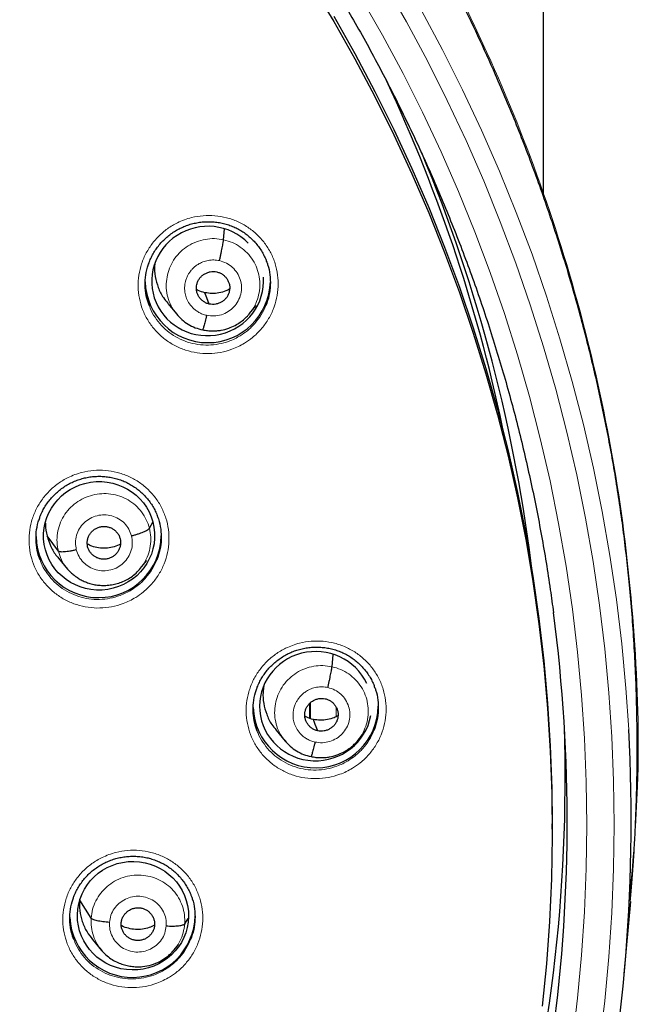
# Model space of a CAD drawing. Header units: millimetres. Extents: x 8 to 2236, y 12 to 2208.
# Tile 82 of 173: x 1118 to 1135, y 1873 to 1899. Entities that reach past the tile are written whole.
import ezdxf

# ---------------------------------------------------------------- set-up
doc = ezdxf.new("R2010")
doc.units = ezdxf.units.MM

msp = doc.modelspace()

# ---------------------------------------------------------------- linework, layer by layer
at = {"color": 7, "linetype": 'Continuous', "lineweight": 30}
for p, q in [((1131.968, 1894.541), (1131.968, 2049.498)), ((1123.285, 1893.271), (1123.312, 1893.567)), ((1121.767, 1891.542), (1122.013, 1891.248)), ((1123.981, 1891.258), (1124.168, 1891.484)), ((1123.984, 1891.271), (1123.977, 1891.262)), ((1121.27, 1885.443), (1121.36, 1885.609)), ((1118.8, 1884.819), (1118.492, 1885.235)), ((1119.594, 1884.935), (1119.594, 1884.935)), ((1118.801, 1884.629), (1119.047, 1884.334)), ((1121.021, 1884.346), (1121.2, 1884.563)), ((1119.051, 1884.337), (1119.037, 1884.352)), ((1126.229, 1881.683), (1126.258, 1882.016)), ((1124.708, 1879.961), (1124.955, 1879.666)), ((1126.929, 1879.689), (1126.922, 1879.681)), ((1126.926, 1879.677), (1127.036, 1879.81)), ((1132.205, 1877.275), (1132.205, 1877.418)), ((1119.688, 1874.858), (1119.383, 1875.35)), ((1134.325, 1875.52), (1134.312, 1875.317)), ((1134.164, 1873.343), (1134.345, 1875.315)), ((1122.228, 1874.703), (1122.327, 1874.851)), ((1119.725, 1874.278), (1119.971, 1873.983)), ((1121.944, 1873.999), (1122.061, 1874.14))]:
    msp.add_line(p, q, dxfattribs=at)
at = {"color": 252, "linetype": 'Continuous', "lineweight": 0}
for p, q in [((1125.618, 1880.286), (1125.618, 1880.683)), ((1125.645, 1880.709), (1125.646, 1880.277))]:
    msp.add_line(p, q, dxfattribs=at)
at = {"color": 7, "linetype": 'Continuous', "lineweight": 30, "flags": 128}
for points in [[(1125.676, 1900.191), (1126.274, 1899.194), (1126.846, 1898.183), (1127.389, 1897.157), (1127.906, 1896.118), (1128.394, 1895.065), (1128.855, 1894.001), (1129.287, 1892.925), (1129.689, 1891.838), (1130.063, 1890.741), (1130.408, 1889.636), (1130.723, 1888.521), (1131.008, 1887.399), (1131.262, 1886.27), (1131.487, 1885.135), (1131.682, 1883.994), (1131.846, 1882.849), (1131.979, 1881.7), (1132.082, 1880.548), (1132.154, 1879.394), (1132.195, 1878.238), (1132.205, 1877.082), (1132.184, 1875.926), (1132.133, 1874.77), (1132.051, 1873.617), (1131.938, 1872.466)], [(1126.274, 1899.337), (1126.846, 1898.326), (1127.389, 1897.3), (1127.906, 1896.261), (1128.394, 1895.208), (1128.855, 1894.144), (1129.287, 1893.068), (1129.689, 1891.981), (1130.063, 1890.885), (1130.408, 1889.779), (1130.723, 1888.664), (1131.008, 1887.542), (1131.262, 1886.413), (1131.487, 1885.278), (1131.682, 1884.137), (1131.846, 1882.992), (1131.979, 1881.843), (1132.082, 1880.691), (1132.154, 1879.537), (1132.195, 1878.381), (1132.205, 1877.418)], [(1122.897, 1891.527), (1122.831, 1891.7), (1122.78, 1891.836)], [(1125.84, 1879.942), (1125.774, 1880.116), (1125.723, 1880.252)]]:
    msp.add_lwpolyline(points, dxfattribs=at)
at = {"color": 252, "linetype": 'Continuous', "lineweight": 0, "flags": 128}
for points in [[(1133.492, 1871.431), (1133.635, 1872.618), (1133.746, 1873.809), (1133.826, 1875.002), (1133.874, 1876.197), (1133.89, 1877.392), (1133.874, 1878.588), (1133.826, 1879.782), (1133.746, 1880.975), (1133.635, 1882.166), (1133.492, 1883.353), (1133.317, 1884.537), (1133.111, 1885.715), (1132.873, 1886.888), (1132.604, 1888.054), (1132.304, 1889.213), (1131.974, 1890.363), (1131.612, 1891.505), (1131.221, 1892.637), (1130.799, 1893.759), (1130.348, 1894.87), (1129.867, 1895.968), (1129.357, 1897.054), (1128.819, 1898.126), (1128.251, 1899.185), (1127.656, 1900.228)], [(1127.014, 1899.854), (1127.6, 1898.827), (1128.158, 1897.786), (1128.688, 1896.731), (1129.19, 1895.662), (1129.663, 1894.581), (1130.107, 1893.488), (1130.522, 1892.385), (1130.908, 1891.27), (1131.263, 1890.147), (1131.588, 1889.014), (1131.883, 1887.874), (1132.148, 1886.726), (1132.382, 1885.572), (1132.585, 1884.413), (1132.757, 1883.248), (1132.898, 1882.08), (1133.007, 1880.908), (1133.086, 1879.734), (1133.133, 1878.559), (1133.149, 1877.382), (1133.133, 1876.206), (1133.086, 1875.03), (1133.007, 1873.856), (1132.898, 1872.684), (1132.757, 1871.516)], [(1128.659, 1899.496), (1129.232, 1898.427), (1129.776, 1897.344), (1130.291, 1896.247), (1130.777, 1895.138), (1131.233, 1894.016), (1131.659, 1892.883), (1132.054, 1891.74), (1132.419, 1890.586), (1132.753, 1889.424), (1133.055, 1888.254), (1133.327, 1887.076), (1133.567, 1885.892), (1133.775, 1884.701), (1133.952, 1883.506), (1134.096, 1882.307), (1134.209, 1881.105), (1134.285, 1879.982)]]:
    msp.add_lwpolyline(points, dxfattribs=at)
at = {"color": 7, "linetype": 'Continuous', "lineweight": 30}
for centre, radius, start, end in [((1088.756, 1879.298), 43.033, 11.4926, 25.1558), ((1088.827, 1879.032), 43.159, 6.7572, 22.6221), ((1122.855, 1892.179), 1.7, 181.5459, 358.5037), ((1119.891, 1885.258), 1.7, 181.3768, 359.1574), ((1089.002, 1877.477), 43.612, 351.8622, 7.4746), ((1125.786, 1880.638), 1.7, 182.1736, 359.1505), ((1088.963, 1878.642), 43.597, 344.2713, 1.8533), ((1089.045, 1877.486), 45.308, 346.5482, 3.1579), ((1120.81, 1874.951), 1.701, 182.6543, 359.1461)]:
    msp.add_arc(centre, radius, start, end, dxfattribs=at)
for centre, major_axis, ratio, start_param, end_param in [((1122.852, 1892.153), (1.511, 0.172), 0.975829, 0.647239, 3.429873), ((1122.852, 1892.153), (1.511, 0.172), 0.975829, 3.429873, 6.240031), ((1125.784, 1880.613), (1.521, 0.039), 0.974245, 0.400069, 3.203453), ((1125.784, 1880.613), (1.521, 0.039), 0.974245, 3.203453, 6.08194)]:
    msp.add_ellipse(centre, major_axis=major_axis, ratio=ratio, start_param=start_param, end_param=end_param, dxfattribs=at)
for centre, major_axis, ratio in [((1119.905, 1885.236), (1.506, 0.084), 0.97664), ((1120.824, 1874.925), (1.509, -0.024), 0.976184)]:
    msp.add_ellipse(centre, major_axis=major_axis, ratio=ratio, dxfattribs=at)
for points, knots in [([(1134.331, 1875.353), (1134.343, 1875.496), (1134.37, 1875.795), (1134.405, 1876.267), (1134.438, 1876.783), (1134.468, 1877.344), (1134.492, 1877.949), (1134.509, 1878.6), (1134.517, 1879.273), (1134.515, 1879.968), (1134.502, 1880.682), (1134.478, 1881.433), (1134.439, 1882.213), (1134.386, 1883.01), (1134.3, 1884.018), (1134.166, 1885.231), (1133.964, 1886.642), (1133.716, 1888.042), (1133.424, 1889.428), (1133.09, 1890.8), (1132.706, 1892.187), (1132.271, 1893.587), (1131.781, 1894.997), (1131.249, 1896.386), (1130.717, 1897.653), (1130.197, 1898.802), (1129.702, 1899.827), (1129.194, 1900.818), (1128.675, 1901.776), (1128.146, 1902.701), (1127.609, 1903.593), (1127.07, 1904.445), (1126.531, 1905.259), (1125.993, 1906.036), (1125.459, 1906.776), (1124.93, 1907.479), (1124.407, 1908.147), (1123.893, 1908.78), (1123.388, 1909.38), (1122.888, 1909.954), (1122.384, 1910.514), (1121.862, 1911.075), (1121.315, 1911.645), (1120.737, 1912.226), (1120.124, 1912.821), (1119.474, 1913.428), (1118.785, 1914.046), (1118.061, 1914.67), (1117.301, 1915.298), (1116.502, 1915.929), (1115.665, 1916.56), (1114.895, 1917.113), (1114.195, 1917.596), (1113.566, 1918.014), (1112.898, 1918.443), (1112.188, 1918.88), (1111.437, 1919.324), (1110.642, 1919.774), (1109.828, 1920.213), (1108.996, 1920.64), (1108.149, 1921.055), (1107.262, 1921.468), (1106.336, 1921.876), (1105.369, 1922.277), (1104.377, 1922.663), (1103.361, 1923.034), (1102.322, 1923.386), (1101.245, 1923.725), (1100.13, 1924.048), (1098.977, 1924.352), (1097.787, 1924.634), (1096.558, 1924.894), (1095.338, 1925.118), (1094.127, 1925.309), (1092.931, 1925.468), (1091.706, 1925.598), (1090.454, 1925.7), (1089.175, 1925.766), (1088.142, 1925.798), (1087.535, 1925.794), (1087.363, 1925.793)], [0, 0, 0, 0, 0.005494, 0.011571, 0.018232, 0.025477, 0.033308, 0.041725, 0.050729, 0.059499, 0.068765, 0.078526, 0.088784, 0.099248, 0.109693, 0.128299, 0.146842, 0.165323, 0.183741, 0.202094, 0.22038, 0.23985, 0.259237, 0.278535, 0.297739, 0.31276, 0.327599, 0.342038, 0.35607, 0.369968, 0.383443, 0.396496, 0.409128, 0.421342, 0.433138, 0.444517, 0.455459, 0.465991, 0.476113, 0.485829, 0.495456, 0.505282, 0.515477, 0.526042, 0.536979, 0.548521, 0.560452, 0.572772, 0.585484, 0.598589, 0.612092, 0.625996, 0.635216, 0.644931, 0.655143, 0.665856, 0.677074, 0.688802, 0.701041, 0.712712, 0.724817, 0.737359, 0.750338, 0.763757, 0.777618, 0.791262, 0.80531, 0.819761, 0.834616, 0.849872, 0.865529, 0.881585, 0.898037, 0.913147, 0.928574, 0.944316, 0.960371, 0.976739, 0.993419, 1, 1, 1, 1]), ([(1087.363, 1921.887), (1087.495, 1921.886), (1087.879, 1921.885), (1088.515, 1921.874), (1089.27, 1921.849), (1090.025, 1921.812), (1090.779, 1921.762), (1091.532, 1921.7), (1092.284, 1921.625), (1093.035, 1921.538), (1093.784, 1921.439), (1094.531, 1921.328), (1095.277, 1921.204), (1096.02, 1921.069), (1096.76, 1920.921), (1097.498, 1920.761), (1098.233, 1920.588), (1098.966, 1920.404), (1099.695, 1920.208), (1100.42, 1920), (1101.142, 1919.78), (1101.86, 1919.548), (1102.574, 1919.305), (1103.283, 1919.05), (1103.989, 1918.783), (1104.689, 1918.504), (1105.385, 1918.215), (1106.076, 1917.914), (1106.762, 1917.601), (1107.442, 1917.278), (1108.116, 1916.943), (1108.785, 1916.597), (1109.448, 1916.241), (1110.104, 1915.873), (1110.755, 1915.495), (1111.398, 1915.106), (1112.035, 1914.707), (1112.666, 1914.298), (1113.289, 1913.878), (1113.904, 1913.448), (1114.513, 1913.008), (1115.114, 1912.558), (1115.707, 1912.098), (1116.292, 1911.628), (1116.869, 1911.149), (1117.438, 1910.661), (1117.999, 1910.163), (1118.551, 1909.657), (1119.094, 1909.141), (1119.629, 1908.616), (1120.154, 1908.083), (1120.67, 1907.541), (1121.177, 1906.991), (1121.675, 1906.433), (1122.163, 1905.866), (1122.641, 1905.292), (1123.11, 1904.71), (1123.568, 1904.12), (1124.017, 1903.523), (1124.455, 1902.918), (1124.883, 1902.307), (1125.3, 1901.688), (1125.707, 1901.063), (1126.103, 1900.431), (1126.488, 1899.793), (1126.862, 1899.148), (1127.226, 1898.498), (1127.578, 1897.841), (1127.919, 1897.179), (1128.248, 1896.512), (1128.567, 1895.839), (1128.873, 1895.161), (1129.169, 1894.478), (1129.452, 1893.79), (1129.724, 1893.098), (1129.984, 1892.401), (1130.232, 1891.701), (1130.468, 1890.996), (1130.692, 1890.287), (1130.904, 1889.575), (1131.104, 1888.86), (1131.292, 1888.141), (1131.467, 1887.42), (1131.63, 1886.695), (1131.781, 1885.968), (1131.919, 1885.239), (1132.045, 1884.508), (1132.153, 1883.811), (1132.214, 1883.357), (1132.242, 1883.148)], [0, 0, 0, 0, 0.006061, 0.017637, 0.029213, 0.040789, 0.052365, 0.063941, 0.075517, 0.087093, 0.098669, 0.110245, 0.121821, 0.133397, 0.144973, 0.156549, 0.168125, 0.179701, 0.191277, 0.202853, 0.214429, 0.226006, 0.237582, 0.249158, 0.260734, 0.272311, 0.283887, 0.295464, 0.30704, 0.318617, 0.330193, 0.34177, 0.353346, 0.364923, 0.3765, 0.388076, 0.399653, 0.41123, 0.422807, 0.434384, 0.445961, 0.457538, 0.469115, 0.480692, 0.49227, 0.503847, 0.515424, 0.527002, 0.538579, 0.550157, 0.561734, 0.573312, 0.584889, 0.596467, 0.608045, 0.619623, 0.631201, 0.642779, 0.654357, 0.665935, 0.677513, 0.689091, 0.70067, 0.712248, 0.723826, 0.735405, 0.746983, 0.758562, 0.770141, 0.781719, 0.793298, 0.804877, 0.816456, 0.828035, 0.839614, 0.851193, 0.862772, 0.874351, 0.88593, 0.897509, 0.909088, 0.920667, 0.932247, 0.943826, 0.955405, 0.966985, 0.978564, 0.990143, 1, 1, 1, 1]), ([(1121.255, 1892.634), (1121.259, 1892.645), (1121.277, 1892.701), (1121.322, 1892.799), (1121.39, 1892.926), (1121.469, 1893.046), (1121.559, 1893.16), (1121.659, 1893.267), (1121.768, 1893.366), (1121.885, 1893.455), (1122.009, 1893.534), (1122.14, 1893.602), (1122.274, 1893.659), (1122.413, 1893.703), (1122.555, 1893.736), (1122.699, 1893.757), (1122.846, 1893.765), (1122.993, 1893.761), (1123.139, 1893.745), (1123.284, 1893.717), (1123.424, 1893.676), (1123.56, 1893.624), (1123.689, 1893.561), (1123.812, 1893.487), (1123.928, 1893.403), (1124.037, 1893.308), (1124.139, 1893.204), (1124.231, 1893.091), (1124.313, 1892.972), (1124.383, 1892.845), (1124.428, 1892.75), (1124.447, 1892.696), (1124.45, 1892.686)], [0, 0, 0, 0, 0.008403, 0.04341, 0.07806, 0.112831, 0.147875, 0.183142, 0.218563, 0.25405, 0.289482, 0.324777, 0.359875, 0.394673, 0.429411, 0.464447, 0.499722, 0.535157, 0.570659, 0.606106, 0.641419, 0.676547, 0.711362, 0.745934, 0.780834, 0.816057, 0.851507, 0.887063, 0.922563, 0.957866, 0.992866, 1, 1, 1, 1]), ([(1123.173, 1892.705), (1123.179, 1892.735), (1123.193, 1892.794), (1123.213, 1892.883), (1123.231, 1892.97), (1123.248, 1893.052), (1123.262, 1893.125), (1123.274, 1893.188), (1123.282, 1893.239), (1123.284, 1893.261), (1123.285, 1893.271)], [0, 0, 0, 0, 0.123719, 0.248375, 0.373751, 0.499377, 0.624954, 0.750461, 0.8756, 1, 1, 1, 1]), ([(1121.27, 1891.477), (1121.245, 1891.545), (1121.187, 1891.703), (1121.151, 1891.964), (1121.158, 1892.247), (1121.195, 1892.474), (1121.245, 1892.598), (1121.26, 1892.634)], [0, 0, 0, 0, 0.186045, 0.424732, 0.663421, 0.90255, 1, 1, 1, 1]), ([(1121.418, 1892.622), (1121.416, 1892.607), (1121.399, 1892.491), (1121.424, 1892.27), (1121.502, 1891.974), (1121.621, 1891.726), (1121.73, 1891.597), (1121.773, 1891.547)], [0, 0, 0, 0, 0.038461, 0.30212, 0.565925, 0.829959, 1, 1, 1, 1]), ([(1124.445, 1892.687), (1124.458, 1892.658), (1124.507, 1892.542), (1124.548, 1892.323), (1124.561, 1892.041), (1124.528, 1891.757), (1124.465, 1891.578), (1124.434, 1891.488)], [0, 0, 0, 0, 0.07829, 0.308316, 0.53874, 0.769167, 1, 1, 1, 1]), ([(1122.897, 1891.527), (1122.868, 1891.535), (1122.811, 1891.55), (1122.734, 1891.596), (1122.668, 1891.654), (1122.613, 1891.724), (1122.573, 1891.802), (1122.549, 1891.887), (1122.543, 1891.974), (1122.555, 1892.061), (1122.583, 1892.145), (1122.627, 1892.221), (1122.687, 1892.287), (1122.758, 1892.341), (1122.838, 1892.381), (1122.924, 1892.405), (1123.013, 1892.414), (1123.072, 1892.405), (1123.101, 1892.4)], [0, 0, 0, 0, 0.062615, 0.125099, 0.187762, 0.250498, 0.31306, 0.375343, 0.437594, 0.499984, 0.562379, 0.624642, 0.686933, 0.749499, 0.812234, 0.874896, 0.937381, 1, 1, 1, 1]), ([(1123.101, 1892.4), (1123.13, 1892.392), (1123.187, 1892.376), (1123.263, 1892.33), (1123.33, 1892.272), (1123.384, 1892.203), (1123.425, 1892.124), (1123.449, 1892.04), (1123.455, 1891.952), (1123.443, 1891.865), (1123.415, 1891.782), (1123.371, 1891.706), (1123.311, 1891.64), (1123.24, 1891.586), (1123.16, 1891.546), (1123.074, 1891.522), (1122.985, 1891.512), (1122.926, 1891.522), (1122.897, 1891.527)], [0, 0, 0, 0, 0.062616, 0.125099, 0.187763, 0.250498, 0.31306, 0.375343, 0.437595, 0.499985, 0.562381, 0.624643, 0.686934, 0.7495, 0.812235, 0.874897, 0.937381, 1, 1, 1, 1]), ([(1122.78, 1891.836), (1122.717, 1891.851), (1122.636, 1891.87), (1122.566, 1891.913), (1122.549, 1891.923)], [0, 0, 0, 0, 0.768689, 1, 1, 1, 1]), ([(1123.45, 1891.936), (1123.414, 1891.917), (1123.323, 1891.868), (1123.16, 1891.825), (1122.968, 1891.805), (1122.843, 1891.825), (1122.78, 1891.836)], [0, 0, 0, 0, 0.173634, 0.449413, 0.724411, 1, 1, 1, 1]), ([(1122.004, 1891.26), (1122.052, 1891.206), (1122.147, 1891.1), (1122.322, 1890.976), (1122.512, 1890.878), (1122.649, 1890.845), (1122.718, 1890.828)], [0, 0, 0, 0, 0.251764, 0.502335, 0.751515, 1, 1, 1, 1]), ([(1122.718, 1890.829), (1122.762, 1890.82), (1122.848, 1890.802), (1122.977, 1890.795), (1123.099, 1890.8), (1123.249, 1890.82), (1123.417, 1890.865), (1123.591, 1890.942), (1123.732, 1891.027), (1123.843, 1891.114), (1123.927, 1891.194), (1123.971, 1891.246), (1123.991, 1891.269)], [0, 0, 0, 0, 0.095403, 0.186092, 0.272325, 0.354214, 0.504939, 0.638407, 0.754557, 0.853456, 0.935211, 1, 1, 1, 1]), ([(1122.825, 1891.222), (1122.818, 1891.193), (1122.805, 1891.135), (1122.785, 1891.056), (1122.767, 1890.986), (1122.75, 1890.926), (1122.736, 1890.878), (1122.725, 1890.844), (1122.72, 1890.834), (1122.718, 1890.83)], [0, 0, 0, 0, 0.147508, 0.293569, 0.439314, 0.585063, 0.730724, 0.876202, 1, 1, 1, 1]), ([(1118.29, 1885.722), (1118.293, 1885.732), (1118.311, 1885.787), (1118.355, 1885.884), (1118.422, 1886.01), (1118.501, 1886.131), (1118.59, 1886.245), (1118.689, 1886.352), (1118.798, 1886.451), (1118.915, 1886.54), (1119.039, 1886.62), (1119.169, 1886.688), (1119.304, 1886.745), (1119.442, 1886.79), (1119.583, 1886.823), (1119.728, 1886.844), (1119.874, 1886.853), (1120.021, 1886.85), (1120.168, 1886.834), (1120.312, 1886.806), (1120.453, 1886.766), (1120.589, 1886.715), (1120.718, 1886.652), (1120.842, 1886.579), (1120.958, 1886.495), (1121.068, 1886.401), (1121.17, 1886.297), (1121.263, 1886.185), (1121.345, 1886.066), (1121.416, 1885.941), (1121.462, 1885.844), (1121.482, 1885.788), (1121.485, 1885.777)], [0, 0, 0, 0, 0.00746, 0.042444, 0.077066, 0.111809, 0.146825, 0.182065, 0.217458, 0.252916, 0.288317, 0.323577, 0.358637, 0.393396, 0.428105, 0.463111, 0.498358, 0.533767, 0.569246, 0.604675, 0.639975, 0.675093, 0.709903, 0.744472, 0.779371, 0.814592, 0.850039, 0.885593, 0.921092, 0.956396, 0.991401, 1, 1, 1, 1]), ([(1121.481, 1885.777), (1121.493, 1885.75), (1121.542, 1885.636), (1121.583, 1885.419), (1121.598, 1885.138), (1121.565, 1884.855), (1121.504, 1884.676), (1121.473, 1884.586)], [0, 0, 0, 0, 0.074698, 0.305755, 0.537061, 0.768369, 1, 1, 1, 1]), ([(1118.304, 1884.581), (1118.28, 1884.644), (1118.223, 1884.796), (1118.188, 1885.051), (1118.193, 1885.333), (1118.23, 1885.561), (1118.28, 1885.686), (1118.295, 1885.722)], [0, 0, 0, 0, 0.174258, 0.415565, 0.656872, 0.898509, 1, 1, 1, 1]), ([(1118.448, 1885.583), (1118.447, 1885.568), (1118.439, 1885.451), (1118.467, 1885.335), (1118.492, 1885.235)], [0, 0, 0, 0, 0.128888, 1, 1, 1, 1]), ([(1119.594, 1884.935), (1119.588, 1884.964), (1119.577, 1885.021), (1119.585, 1885.109), (1119.607, 1885.194), (1119.646, 1885.274), (1119.699, 1885.345), (1119.764, 1885.405), (1119.841, 1885.451), (1119.925, 1885.481), (1120.013, 1885.494), (1120.102, 1885.491), (1120.188, 1885.469), (1120.269, 1885.431), (1120.341, 1885.379), (1120.401, 1885.315), (1120.45, 1885.241), (1120.467, 1885.186), (1120.476, 1885.158)], [0, 0, 0, 0, 0.062616, 0.12509, 0.187744, 0.250477, 0.313046, 0.375341, 0.437603, 0.499999, 0.562394, 0.624657, 0.686952, 0.749521, 0.812255, 0.874909, 0.937384, 1, 1, 1, 1]), ([(1118.492, 1885.235), (1118.523, 1885.137), (1118.585, 1884.943), (1118.701, 1884.741), (1118.789, 1884.649), (1118.805, 1884.632)], [0, 0, 0, 0, 0.448445, 0.896271, 1, 1, 1, 1]), ([(1120.784, 1885.235), (1120.814, 1885.243), (1120.873, 1885.259), (1120.958, 1885.286), (1121.038, 1885.313), (1121.11, 1885.342), (1121.171, 1885.37), (1121.22, 1885.397), (1121.255, 1885.422), (1121.265, 1885.436), (1121.27, 1885.443)], [0, 0, 0, 0, 0.123769, 0.248401, 0.373757, 0.499407, 0.625025, 0.750527, 0.875617, 1, 1, 1, 1]), ([(1120.485, 1885.015), (1120.473, 1885.008), (1120.408, 1884.967), (1120.271, 1884.926), (1120.083, 1884.894), (1119.892, 1884.903), (1119.722, 1884.943), (1119.624, 1884.993), (1119.582, 1885.014)], [0, 0, 0, 0, 0.044097, 0.245956, 0.447817, 0.649248, 0.850786, 1, 1, 1, 1]), ([(1120.476, 1885.158), (1120.482, 1885.129), (1120.493, 1885.072), (1120.486, 1884.983), (1120.463, 1884.898), (1120.424, 1884.819), (1120.371, 1884.747), (1120.306, 1884.687), (1120.229, 1884.642), (1120.145, 1884.612), (1120.057, 1884.599), (1119.968, 1884.602), (1119.882, 1884.624), (1119.802, 1884.661), (1119.73, 1884.713), (1119.669, 1884.777), (1119.62, 1884.851), (1119.603, 1884.907), (1119.594, 1884.935)], [0, 0, 0, 0, 0.0626158, 0.1250904, 0.1877451, 0.2504786, 0.3130474, 0.3753426, 0.4376044, 0.4999997, 0.5623953, 0.6246579, 0.6869535, 0.7495224, 0.8122555, 0.8749096, 0.937384, 1, 1, 1, 1]), ([(1119.286, 1884.857), (1119.257, 1884.85), (1119.198, 1884.836), (1119.112, 1884.819), (1119.032, 1884.807), (1118.96, 1884.799), (1118.899, 1884.796), (1118.85, 1884.798), (1118.815, 1884.806), (1118.805, 1884.815), (1118.8, 1884.819)], [0, 0, 0, 0, 0.126275, 0.251704, 0.376546, 0.500865, 0.624925, 0.749291, 0.874254, 1, 1, 1, 1]), ([(1119.034, 1884.35), (1119.056, 1884.325), (1119.1, 1884.275), (1119.18, 1884.203), (1119.269, 1884.134), (1119.365, 1884.068), (1119.473, 1884.009), (1119.593, 1883.96), (1119.724, 1883.921), (1119.864, 1883.896), (1120.013, 1883.887), (1120.167, 1883.894), (1120.323, 1883.919), (1120.478, 1883.963), (1120.631, 1884.028), (1120.775, 1884.115), (1120.912, 1884.223), (1120.989, 1884.311), (1121.028, 1884.355)], [0, 0, 0, 0, 0.046235, 0.092985, 0.141652, 0.1933, 0.247614, 0.304584, 0.364294, 0.426801, 0.492104, 0.559923, 0.629206, 0.699903, 0.772168, 0.846228, 0.922183, 1, 1, 1, 1]), ([(1124.187, 1881.088), (1124.19, 1881.1), (1124.209, 1881.158), (1124.255, 1881.256), (1124.322, 1881.382), (1124.402, 1881.502), (1124.492, 1881.615), (1124.592, 1881.722), (1124.701, 1881.82), (1124.818, 1881.909), (1124.943, 1881.988), (1125.073, 1882.056), (1125.208, 1882.112), (1125.347, 1882.156), (1125.488, 1882.189), (1125.633, 1882.209), (1125.779, 1882.218), (1125.926, 1882.214), (1126.073, 1882.198), (1126.217, 1882.169), (1126.357, 1882.129), (1126.493, 1882.077), (1126.622, 1882.014), (1126.745, 1881.94), (1126.861, 1881.856), (1126.97, 1881.762), (1127.071, 1881.658), (1127.163, 1881.546), (1127.245, 1881.427), (1127.315, 1881.301), (1127.361, 1881.206), (1127.379, 1881.151), (1127.382, 1881.142)], [0, 0, 0, 0, 0.0092211, 0.0441642, 0.0787437, 0.1134443, 0.1484184, 0.1836187, 0.2189744, 0.2543988, 0.2897704, 0.3250047, 0.3600411, 0.3947812, 0.4294758, 0.4644684, 0.4997019, 0.5350986, 0.5705688, 0.6059931, 0.6412921, 0.6764149, 0.711234, 0.7458075, 0.780706, 0.815924, 0.8513656, 0.8869116, 0.9224011, 0.9576951, 0.9926907, 1, 1, 1, 1]), ([(1126.116, 1881.118), (1126.123, 1881.147), (1126.136, 1881.206), (1126.156, 1881.296), (1126.175, 1881.382), (1126.191, 1881.464), (1126.206, 1881.538), (1126.217, 1881.6), (1126.225, 1881.651), (1126.227, 1881.673), (1126.229, 1881.683)], [0, 0, 0, 0, 0.123942, 0.248674, 0.374001, 0.499495, 0.624916, 0.75032, 0.875461, 1, 1, 1, 1]), ([(1124.201, 1879.938), (1124.176, 1880.007), (1124.117, 1880.165), (1124.082, 1880.426), (1124.09, 1880.707), (1124.127, 1880.932), (1124.177, 1881.054), (1124.191, 1881.089)], [0, 0, 0, 0, 0.188717, 0.427491, 0.666265, 0.905421, 1, 1, 1, 1]), ([(1124.378, 1881.162), (1124.369, 1881.105), (1124.343, 1880.947), (1124.365, 1880.684), (1124.446, 1880.388), (1124.563, 1880.143), (1124.672, 1880.015), (1124.714, 1879.965)], [0, 0, 0, 0, 0.1341062, 0.3722648, 0.6105531, 0.8490496, 1, 1, 1, 1]), ([(1127.377, 1881.143), (1127.39, 1881.113), (1127.44, 1880.997), (1127.48, 1880.779), (1127.493, 1880.498), (1127.458, 1880.216), (1127.396, 1880.037), (1127.364, 1879.948)], [0, 0, 0, 0, 0.079619, 0.309438, 0.53949, 0.769542, 1, 1, 1, 1]), ([(1125.84, 1879.942), (1125.811, 1879.95), (1125.754, 1879.966), (1125.678, 1880.012), (1125.611, 1880.069), (1125.557, 1880.139), (1125.516, 1880.217), (1125.492, 1880.301), (1125.486, 1880.388), (1125.498, 1880.475), (1125.526, 1880.559), (1125.57, 1880.635), (1125.63, 1880.701), (1125.701, 1880.754), (1125.781, 1880.794), (1125.867, 1880.819), (1125.957, 1880.828), (1126.015, 1880.818), (1126.044, 1880.814)], [0, 0, 0, 0, 0.062616, 0.125104, 0.18777, 0.250506, 0.313067, 0.375349, 0.4376, 0.49999, 0.562384, 0.624642, 0.686929, 0.749492, 0.812228, 0.874893, 0.937381, 1, 1, 1, 1]), ([(1126.044, 1880.814), (1126.073, 1880.806), (1126.13, 1880.79), (1126.207, 1880.744), (1126.273, 1880.686), (1126.328, 1880.617), (1126.368, 1880.539), (1126.392, 1880.455), (1126.398, 1880.367), (1126.386, 1880.281), (1126.358, 1880.197), (1126.314, 1880.121), (1126.254, 1880.055), (1126.183, 1880.002), (1126.103, 1879.962), (1126.017, 1879.937), (1125.928, 1879.928), (1125.869, 1879.937), (1125.84, 1879.942)], [0, 0, 0, 0, 0.062617, 0.125104, 0.18777, 0.250506, 0.313068, 0.375349, 0.4376, 0.499991, 0.562384, 0.624642, 0.686929, 0.749492, 0.812228, 0.874894, 0.937382, 1, 1, 1, 1]), ([(1125.723, 1880.252), (1125.66, 1880.267), (1125.579, 1880.287), (1125.509, 1880.33), (1125.493, 1880.34)], [0, 0, 0, 0, 0.768039, 1, 1, 1, 1]), ([(1126.393, 1880.353), (1126.358, 1880.334), (1126.266, 1880.285), (1126.103, 1880.242), (1125.911, 1880.221), (1125.786, 1880.242), (1125.723, 1880.252)], [0, 0, 0, 0, 0.173987, 0.449653, 0.724539, 1, 1, 1, 1]), ([(1124.945, 1879.678), (1124.993, 1879.624), (1125.089, 1879.518), (1125.264, 1879.393), (1125.454, 1879.295), (1125.592, 1879.262), (1125.661, 1879.245)], [0, 0, 0, 0, 0.2516981, 0.5022449, 0.7514464, 1, 1, 1, 1]), ([(1125.661, 1879.246), (1125.705, 1879.237), (1125.791, 1879.22), (1125.92, 1879.213), (1126.043, 1879.218), (1126.192, 1879.238), (1126.36, 1879.283), (1126.534, 1879.359), (1126.676, 1879.445), (1126.787, 1879.532), (1126.871, 1879.612), (1126.916, 1879.665), (1126.935, 1879.688)], [0, 0, 0, 0, 0.0953051, 0.1859159, 0.2720873, 0.35393, 0.5045994, 0.6380557, 0.7542361, 0.8532048, 0.9350681, 1, 1, 1, 1]), ([(1125.769, 1879.638), (1125.762, 1879.609), (1125.748, 1879.551), (1125.728, 1879.473), (1125.71, 1879.403), (1125.693, 1879.343), (1125.679, 1879.295), (1125.668, 1879.261), (1125.664, 1879.251), (1125.661, 1879.247)], [0, 0, 0, 0, 0.147176, 0.2931176, 0.4389, 0.584783, 0.7306124, 0.8762273, 1, 1, 1, 1]), ([(1119.209, 1875.413), (1119.212, 1875.423), (1119.23, 1875.479), (1119.275, 1875.576), (1119.342, 1875.702), (1119.421, 1875.822), (1119.51, 1875.936), (1119.61, 1876.042), (1119.718, 1876.141), (1119.835, 1876.23), (1119.959, 1876.309), (1120.089, 1876.377), (1120.224, 1876.433), (1120.362, 1876.478), (1120.504, 1876.511), (1120.648, 1876.532), (1120.795, 1876.54), (1120.942, 1876.537), (1121.088, 1876.521), (1121.233, 1876.494), (1121.373, 1876.454), (1121.509, 1876.402), (1121.639, 1876.34), (1121.762, 1876.267), (1121.878, 1876.183), (1121.988, 1876.089), (1122.09, 1875.986), (1122.182, 1875.874), (1122.265, 1875.756), (1122.335, 1875.63), (1122.382, 1875.533), (1122.401, 1875.477), (1122.405, 1875.466)], [0, 0, 0, 0, 0.008095, 0.043034, 0.077605, 0.112294, 0.147256, 0.182444, 0.217784, 0.253191, 0.288538, 0.323743, 0.358746, 0.393448, 0.42811, 0.46307, 0.498272, 0.53364, 0.569083, 0.604484, 0.639762, 0.674865, 0.709668, 0.744231, 0.779121, 0.814332, 0.849768, 0.885312, 0.920803, 0.956104, 0.99111, 1, 1, 1, 1]), ([(1119.222, 1874.277), (1119.198, 1874.341), (1119.141, 1874.493), (1119.106, 1874.748), (1119.112, 1875.029), (1119.15, 1875.254), (1119.199, 1875.378), (1119.213, 1875.414)], [0, 0, 0, 0, 0.1767005, 0.4181321, 0.6595632, 0.9012168, 1, 1, 1, 1]), ([(1119.371, 1875.371), (1119.369, 1875.268), (1119.365, 1875.063), (1119.441, 1874.764), (1119.558, 1874.496), (1119.675, 1874.348), (1119.729, 1874.28)], [0, 0, 0, 0, 0.26062, 0.52088, 0.781253, 1, 1, 1, 1]), ([(1122.401, 1875.467), (1122.413, 1875.439), (1122.462, 1875.325), (1122.502, 1875.109), (1122.516, 1874.828), (1122.483, 1874.547), (1122.421, 1874.368), (1122.39, 1874.279)], [0, 0, 0, 0, 0.07575, 0.306687, 0.537705, 0.768723, 1, 1, 1, 1]), ([(1120.504, 1874.723), (1120.508, 1874.752), (1120.515, 1874.81), (1120.55, 1874.892), (1120.598, 1874.966), (1120.66, 1875.03), (1120.733, 1875.082), (1120.814, 1875.119), (1120.9, 1875.139), (1120.99, 1875.142), (1121.077, 1875.128), (1121.161, 1875.098), (1121.236, 1875.051), (1121.3, 1874.991), (1121.352, 1874.92), (1121.39, 1874.841), (1121.412, 1874.755), (1121.412, 1874.697), (1121.411, 1874.668)], [0, 0, 0, 0, 0.062616, 0.12509, 0.187744, 0.250477, 0.313046, 0.375342, 0.437604, 0.499999, 0.562395, 0.624657, 0.686953, 0.749522, 0.812255, 0.87491, 0.937384, 1, 1, 1, 1]), ([(1120.188, 1874.743), (1120.157, 1874.745), (1120.097, 1874.749), (1120.009, 1874.759), (1119.926, 1874.772), (1119.852, 1874.787), (1119.789, 1874.803), (1119.74, 1874.821), (1119.703, 1874.84), (1119.693, 1874.852), (1119.688, 1874.858)], [0, 0, 0, 0, 0.126271, 0.251701, 0.376545, 0.500865, 0.624926, 0.749293, 0.874257, 1, 1, 1, 1]), ([(1121.411, 1874.668), (1121.407, 1874.639), (1121.4, 1874.581), (1121.365, 1874.499), (1121.317, 1874.425), (1121.255, 1874.361), (1121.183, 1874.309), (1121.102, 1874.272), (1121.015, 1874.252), (1120.926, 1874.249), (1120.838, 1874.263), (1120.755, 1874.293), (1120.68, 1874.34), (1120.615, 1874.4), (1120.563, 1874.471), (1120.526, 1874.55), (1120.503, 1874.636), (1120.504, 1874.694), (1120.504, 1874.723)], [0, 0, 0, 0, 0.062616, 0.12509, 0.187745, 0.250478, 0.313047, 0.375343, 0.437605, 0.5, 0.562396, 0.624658, 0.686954, 0.749523, 0.812256, 0.87491, 0.937384, 1, 1, 1, 1]), ([(1121.411, 1874.669), (1121.363, 1874.645), (1121.259, 1874.592), (1121.08, 1874.554), (1120.889, 1874.546), (1120.702, 1874.579), (1120.572, 1874.618), (1120.513, 1874.655), (1120.506, 1874.659)], [0, 0, 0, 0, 0.170524, 0.371755, 0.573417, 0.775081, 0.976314, 1, 1, 1, 1]), ([(1121.728, 1874.649), (1121.758, 1874.647), (1121.819, 1874.644), (1121.907, 1874.644), (1121.989, 1874.646), (1122.063, 1874.652), (1122.126, 1874.661), (1122.175, 1874.673), (1122.212, 1874.686), (1122.222, 1874.697), (1122.228, 1874.703)], [0, 0, 0, 0, 0.1237731, 0.2484054, 0.3737601, 0.4994084, 0.6250257, 0.7505258, 0.8756154, 1, 1, 1, 1]), ([(1119.96, 1873.999), (1120.001, 1873.953), (1120.082, 1873.863), (1120.223, 1873.756), (1120.37, 1873.671), (1120.519, 1873.609), (1120.667, 1873.568), (1120.811, 1873.544), (1120.949, 1873.536), (1121.12, 1873.543), (1121.327, 1873.584), (1121.561, 1873.678), (1121.739, 1873.796), (1121.868, 1873.911), (1121.925, 1873.977), (1121.954, 1874.011)], [0, 0, 0, 0, 0.081336, 0.159071, 0.233373, 0.30426, 0.371698, 0.435665, 0.496193, 0.553368, 0.661788, 0.7718, 0.884352, 0.94179, 1, 1, 1, 1])]:
    msp.add_open_spline(points, degree=3, knots=knots, dxfattribs=at)
at = {"color": 252, "linetype": 'Continuous', "lineweight": 0}
for points, knots in [([(1087.363, 1925.779), (1088.755, 1925.744), (1091.539, 1925.674), (1095.682, 1925.11), (1099.759, 1924.215), (1103.74, 1922.963), (1107.592, 1921.372), (1111.286, 1919.453), (1114.793, 1917.22), (1118.085, 1914.692), (1121.136, 1911.889), (1123.923, 1908.831), (1126.423, 1905.544), (1128.618, 1902.052), (1130.49, 1898.384), (1132.024, 1894.568), (1133.208, 1890.633), (1134.036, 1886.611), (1134.486, 1882.534), (1134.604, 1878.822), (1134.407, 1876.49), (1134.325, 1875.52)], [0, 0, 0, 0, 0.05344, 0.10688, 0.16032, 0.21376, 0.267199, 0.320639, 0.374079, 0.427519, 0.480959, 0.534399, 0.587839, 0.641279, 0.694719, 0.748159, 0.801598, 0.855038, 0.908478, 0.961918, 1, 1, 1, 1]), ([(1123.852, 1890.465), (1123.925, 1890.514), (1124.088, 1890.622), (1124.304, 1890.835), (1124.496, 1891.092), (1124.64, 1891.378), (1124.734, 1891.683), (1124.774, 1891.999), (1124.761, 1892.315), (1124.693, 1892.625), (1124.574, 1892.918), (1124.406, 1893.186), (1124.195, 1893.423), (1123.946, 1893.621), (1123.668, 1893.775), (1123.366, 1893.879), (1123.049, 1893.934), (1122.728, 1893.933), (1122.45, 1893.888), (1122.219, 1893.816), (1121.997, 1893.722), (1121.755, 1893.577), (1121.51, 1893.369), (1121.303, 1893.122), (1121.141, 1892.846), (1121.028, 1892.547), (1120.967, 1892.235), (1120.961, 1891.918), (1121.008, 1891.604), (1121.108, 1891.304), (1121.258, 1891.025), (1121.453, 1890.776), (1121.688, 1890.563), (1121.957, 1890.392), (1122.251, 1890.268), (1122.563, 1890.195), (1122.883, 1890.174), (1123.204, 1890.208), (1123.472, 1890.281), (1123.688, 1890.371), (1123.797, 1890.434), (1123.852, 1890.465)], [0, 0, 0, 0, 0.022146, 0.049061, 0.075975, 0.102866, 0.129756, 0.156603, 0.183449, 0.210251, 0.237053, 0.26383, 0.290606, 0.317387, 0.344169, 0.370983, 0.397797, 0.424657, 0.451518, 0.468335, 0.485153, 0.512054, 0.538955, 0.565857, 0.592759, 0.619637, 0.646515, 0.673347, 0.700179, 0.72697, 0.753761, 0.780536, 0.80731, 0.834099, 0.860889, 0.887716, 0.914544, 0.941419, 0.968294, 0.984147, 1, 1, 1, 1]), ([(1122.022, 1891.245), (1121.986, 1891.288), (1121.897, 1891.393), (1121.802, 1891.593), (1121.735, 1891.831), (1121.721, 1892.077), (1121.754, 1892.322), (1121.833, 1892.557), (1121.957, 1892.773), (1122.121, 1892.961), (1122.32, 1893.113), (1122.545, 1893.224), (1122.787, 1893.29), (1123.039, 1893.313), (1123.203, 1893.285), (1123.285, 1893.271)], [0, 0, 0, 0, 0.053372, 0.1322744, 0.2111082, 0.2898981, 0.3687944, 0.4476942, 0.5264907, 0.6053265, 0.6842287, 0.7631408, 0.8420808, 0.9209871, 1, 1, 1, 1]), ([(1123.285, 1893.271), (1123.366, 1893.249), (1123.526, 1893.205), (1123.743, 1893.08), (1123.932, 1892.919), (1124.086, 1892.724), (1124.197, 1892.503), (1124.262, 1892.265), (1124.277, 1892.019), (1124.244, 1891.773), (1124.163, 1891.54), (1124.074, 1891.369), (1124.002, 1891.289), (1123.984, 1891.271)], [0, 0, 0, 0, 0.097194, 0.194262, 0.29137, 0.388441, 0.485501, 0.582477, 0.679399, 0.776452, 0.873508, 0.970438, 1, 1, 1, 1]), ([(1122.825, 1891.222), (1122.787, 1891.231), (1122.713, 1891.25), (1122.613, 1891.299), (1122.525, 1891.357), (1122.427, 1891.442), (1122.335, 1891.558), (1122.265, 1891.704), (1122.232, 1891.839), (1122.225, 1891.94), (1122.228, 1892.011), (1122.233, 1892.055), (1122.239, 1892.094), (1122.246, 1892.124), (1122.255, 1892.16), (1122.272, 1892.214), (1122.303, 1892.287), (1122.348, 1892.367), (1122.393, 1892.429), (1122.434, 1892.477), (1122.467, 1892.51), (1122.504, 1892.543), (1122.545, 1892.575), (1122.616, 1892.623), (1122.723, 1892.676), (1122.868, 1892.716), (1123.021, 1892.731), (1123.122, 1892.714), (1123.173, 1892.705)], [0, 0, 0, 0, 0.048481, 0.094532, 0.138309, 0.179839, 0.255944, 0.322967, 0.380927, 0.429747, 0.450753, 0.469494, 0.485973, 0.500187, 0.507944, 0.532198, 0.5716, 0.606272, 0.647596, 0.665982, 0.685417, 0.705902, 0.727444, 0.750054, 0.811707, 0.873901, 0.9366, 1, 1, 1, 1]), ([(1123.173, 1892.705), (1123.237, 1892.686), (1123.366, 1892.647), (1123.531, 1892.529), (1123.661, 1892.375), (1123.746, 1892.193), (1123.779, 1891.996), (1123.76, 1891.796), (1123.688, 1891.607), (1123.57, 1891.443), (1123.412, 1891.314), (1123.227, 1891.23), (1123.026, 1891.193), (1122.892, 1891.212), (1122.825, 1891.222)], [0, 0, 0, 0, 0.083337, 0.16667, 0.250005, 0.333339, 0.416673, 0.500005, 0.583339, 0.666674, 0.750004, 0.833336, 0.916667, 1, 1, 1, 1]), ([(1123.737, 1890.667), (1123.688, 1890.639), (1123.59, 1890.583), (1123.397, 1890.502), (1123.157, 1890.436), (1122.871, 1890.406), (1122.584, 1890.424), (1122.305, 1890.489), (1122.042, 1890.6), (1121.802, 1890.752), (1121.591, 1890.942), (1121.419, 1891.166), (1121.312, 1891.348), (1121.277, 1891.457), (1121.27, 1891.477)], [0, 0, 0, 0, 0.056852, 0.113705, 0.210096, 0.306488, 0.402669, 0.498849, 0.594894, 0.690937, 0.786919, 0.8829, 0.978935, 1, 1, 1, 1]), ([(1124.434, 1891.488), (1124.394, 1891.401), (1124.315, 1891.228), (1124.141, 1890.999), (1123.948, 1890.808), (1123.803, 1890.711), (1123.737, 1890.667)], [0, 0, 0, 0, 0.2613841, 0.5230369, 0.7846919, 1, 1, 1, 1]), ([(1120.898, 1883.564), (1120.97, 1883.612), (1121.131, 1883.72), (1121.345, 1883.932), (1121.536, 1884.189), (1121.678, 1884.475), (1121.771, 1884.779), (1121.809, 1885.094), (1121.795, 1885.41), (1121.726, 1885.718), (1121.606, 1886.011), (1121.437, 1886.278), (1121.225, 1886.514), (1120.976, 1886.71), (1120.696, 1886.863), (1120.393, 1886.967), (1120.077, 1887.02), (1119.755, 1887.019), (1119.477, 1886.972), (1119.246, 1886.9), (1119.025, 1886.805), (1118.784, 1886.659), (1118.539, 1886.451), (1118.334, 1886.204), (1118.173, 1885.928), (1118.061, 1885.63), (1118.001, 1885.318), (1117.997, 1885.002), (1118.045, 1884.689), (1118.146, 1884.39), (1118.297, 1884.112), (1118.494, 1883.864), (1118.729, 1883.652), (1118.999, 1883.482), (1119.294, 1883.359), (1119.606, 1883.288), (1119.927, 1883.268), (1120.247, 1883.302), (1120.516, 1883.377), (1120.733, 1883.468), (1120.843, 1883.532), (1120.898, 1883.564)], [0, 0, 0, 0, 0.021788, 0.04868, 0.075571, 0.102436, 0.129301, 0.15613, 0.182959, 0.20976, 0.236561, 0.263352, 0.290145, 0.316951, 0.343758, 0.370596, 0.397434, 0.424307, 0.451179, 0.468007, 0.484834, 0.51171, 0.538585, 0.565462, 0.592339, 0.619193, 0.646046, 0.672865, 0.699684, 0.726479, 0.753275, 0.780069, 0.806863, 0.833679, 0.860494, 0.887343, 0.914192, 0.941074, 0.967956, 0.983978, 1, 1, 1, 1]), ([(1118.8, 1884.819), (1118.784, 1884.9), (1118.752, 1885.061), (1118.769, 1885.308), (1118.829, 1885.548), (1118.937, 1885.772), (1119.087, 1885.971), (1119.273, 1886.138), (1119.489, 1886.264), (1119.726, 1886.348), (1119.974, 1886.387), (1120.225, 1886.378), (1120.468, 1886.32), (1120.695, 1886.216), (1120.896, 1886.07), (1121.064, 1885.888), (1121.197, 1885.678), (1121.246, 1885.521), (1121.27, 1885.443)], [0, 0, 0, 0, 0.062591, 0.125095, 0.187627, 0.250136, 0.312637, 0.375086, 0.437502, 0.5, 0.562498, 0.624914, 0.687362, 0.749864, 0.812373, 0.874905, 0.93741, 1, 1, 1, 1]), ([(1119.286, 1884.857), (1119.275, 1884.923), (1119.252, 1885.053), (1119.285, 1885.253), (1119.366, 1885.437), (1119.493, 1885.595), (1119.657, 1885.715), (1119.846, 1885.79), (1120.049, 1885.814), (1120.25, 1885.786), (1120.437, 1885.708), (1120.596, 1885.584), (1120.72, 1885.424), (1120.763, 1885.298), (1120.784, 1885.235)], [0, 0, 0, 0, 0.083336, 0.16667, 0.250005, 0.333339, 0.416673, 0.500003, 0.583336, 0.666668, 0.750003, 0.833337, 0.916667, 1, 1, 1, 1]), ([(1120.784, 1885.235), (1120.795, 1885.17), (1120.818, 1885.039), (1120.785, 1884.84), (1120.704, 1884.656), (1120.577, 1884.498), (1120.414, 1884.378), (1120.224, 1884.303), (1120.022, 1884.279), (1119.82, 1884.307), (1119.633, 1884.385), (1119.474, 1884.509), (1119.35, 1884.668), (1119.307, 1884.794), (1119.286, 1884.857)], [0, 0, 0, 0, 0.083335, 0.166671, 0.250005, 0.333339, 0.41667, 0.500002, 0.583331, 0.666664, 0.749998, 0.833331, 0.916665, 1, 1, 1, 1]), ([(1121.27, 1885.443), (1121.286, 1885.362), (1121.318, 1885.201), (1121.302, 1884.954), (1121.24, 1884.715), (1121.145, 1884.506), (1121.054, 1884.394), (1121.014, 1884.346)], [0, 0, 0, 0, 0.210709, 0.421128, 0.631639, 0.842075, 1, 1, 1, 1]), ([(1119.037, 1884.352), (1119.028, 1884.361), (1118.963, 1884.429), (1118.875, 1884.585), (1118.825, 1884.741), (1118.8, 1884.819)], [0, 0, 0, 0, 0.069171, 0.534264, 1, 1, 1, 1]), ([(1120.783, 1883.767), (1120.734, 1883.739), (1120.635, 1883.682), (1120.441, 1883.6), (1120.201, 1883.532), (1119.914, 1883.501), (1119.627, 1883.519), (1119.348, 1883.582), (1119.084, 1883.692), (1118.843, 1883.844), (1118.632, 1884.033), (1118.458, 1884.256), (1118.348, 1884.442), (1118.312, 1884.556), (1118.304, 1884.581)], [0, 0, 0, 0, 0.057035, 0.11407, 0.209778, 0.305485, 0.401046, 0.496605, 0.592048, 0.687491, 0.782849, 0.878207, 0.973564, 1, 1, 1, 1]), ([(1121.473, 1884.586), (1121.434, 1884.5), (1121.355, 1884.327), (1121.182, 1884.097), (1120.991, 1883.907), (1120.847, 1883.81), (1120.783, 1883.767)], [0, 0, 0, 0, 0.262233, 0.524757, 0.787282, 1, 1, 1, 1]), ([(1126.785, 1878.927), (1126.857, 1878.975), (1127.019, 1879.083), (1127.235, 1879.294), (1127.426, 1879.55), (1127.57, 1879.835), (1127.665, 1880.138), (1127.706, 1880.452), (1127.693, 1880.767), (1127.626, 1881.075), (1127.508, 1881.367), (1127.341, 1881.635), (1127.131, 1881.871), (1126.883, 1882.069), (1126.604, 1882.223), (1126.302, 1882.328), (1125.986, 1882.382), (1125.664, 1882.382), (1125.385, 1882.337), (1125.154, 1882.266), (1124.932, 1882.172), (1124.69, 1882.027), (1124.444, 1881.82), (1124.237, 1881.575), (1124.074, 1881.3), (1123.961, 1881.003), (1123.9, 1880.692), (1123.893, 1880.376), (1123.939, 1880.064), (1124.039, 1879.765), (1124.187, 1879.487), (1124.382, 1879.239), (1124.616, 1879.025), (1124.885, 1878.855), (1125.179, 1878.73), (1125.491, 1878.658), (1125.812, 1878.636), (1126.132, 1878.669), (1126.401, 1878.743), (1126.618, 1878.833), (1126.729, 1878.896), (1126.785, 1878.927)], [0, 0, 0, 0, 0.021851, 0.0487443, 0.0756374, 0.1024875, 0.1293374, 0.1561423, 0.1829471, 0.2097246, 0.2365021, 0.2632819, 0.2900619, 0.3168726, 0.3436836, 0.3705405, 0.3973975, 0.4242954, 0.4511934, 0.4680602, 0.4849269, 0.5117941, 0.5386611, 0.56553, 0.5923986, 0.6192338, 0.6460689, 0.6728625, 0.6996561, 0.7264309, 0.7532058, 0.7799927, 0.8067797, 0.8336041, 0.8604287, 0.8872998, 0.9141711, 0.9410778, 0.9679845, 0.9839922, 1, 1, 1, 1]), ([(1124.964, 1879.663), (1124.929, 1879.705), (1124.84, 1879.809), (1124.745, 1880.008), (1124.679, 1880.245), (1124.664, 1880.491), (1124.697, 1880.735), (1124.777, 1880.97), (1124.9, 1881.186), (1125.065, 1881.373), (1125.263, 1881.525), (1125.489, 1881.636), (1125.731, 1881.702), (1125.982, 1881.724), (1126.146, 1881.697), (1126.229, 1881.683)], [0, 0, 0, 0, 0.052538, 0.13151, 0.210413, 0.289274, 0.368241, 0.44721, 0.526074, 0.604979, 0.683951, 0.762932, 0.841942, 0.920919, 1, 1, 1, 1]), ([(1126.229, 1881.683), (1126.309, 1881.661), (1126.469, 1881.617), (1126.686, 1881.492), (1126.875, 1881.332), (1127.029, 1881.138), (1127.14, 1880.918), (1127.205, 1880.68), (1127.22, 1880.434), (1127.187, 1880.189), (1127.106, 1879.957), (1127.018, 1879.786), (1126.946, 1879.707), (1126.929, 1879.689)], [0, 0, 0, 0, 0.0972638, 0.1944021, 0.2915807, 0.3887225, 0.485853, 0.582899, 0.6798925, 0.7770166, 0.874143, 0.971141, 1, 1, 1, 1]), ([(1125.769, 1879.638), (1125.731, 1879.647), (1125.657, 1879.666), (1125.557, 1879.714), (1125.469, 1879.772), (1125.372, 1879.856), (1125.279, 1879.972), (1125.209, 1880.116), (1125.176, 1880.251), (1125.168, 1880.353), (1125.171, 1880.423), (1125.176, 1880.468), (1125.182, 1880.507), (1125.189, 1880.538), (1125.198, 1880.574), (1125.215, 1880.628), (1125.246, 1880.7), (1125.291, 1880.781), (1125.336, 1880.842), (1125.378, 1880.89), (1125.411, 1880.923), (1125.447, 1880.956), (1125.488, 1880.988), (1125.559, 1881.036), (1125.665, 1881.089), (1125.811, 1881.129), (1125.964, 1881.144), (1126.065, 1881.127), (1126.116, 1881.118)], [0, 0, 0, 0, 0.04826, 0.094119, 0.137735, 0.179132, 0.255062, 0.322026, 0.380045, 0.429042, 0.450181, 0.469083, 0.485754, 0.500189, 0.508026, 0.532358, 0.571787, 0.606448, 0.647737, 0.666103, 0.685514, 0.705971, 0.727481, 0.750055, 0.811496, 0.873621, 0.936391, 1, 1, 1, 1]), ([(1126.116, 1881.118), (1126.18, 1881.099), (1126.309, 1881.06), (1126.474, 1880.942), (1126.604, 1880.79), (1126.689, 1880.608), (1126.722, 1880.411), (1126.703, 1880.211), (1126.631, 1880.023), (1126.513, 1879.859), (1126.356, 1879.731), (1126.17, 1879.647), (1125.969, 1879.61), (1125.835, 1879.628), (1125.769, 1879.638)], [0, 0, 0, 0, 0.083335, 0.166666, 0.249997, 0.333327, 0.416665, 0.499999, 0.583336, 0.666671, 0.750001, 0.833334, 0.916665, 1, 1, 1, 1]), ([(1126.341, 1880.327), (1126.341, 1880.337), (1126.341, 1880.424), (1126.34, 1880.51), (1126.34, 1880.587)], [0, 0, 0, 0, 0.110815, 1, 1, 1, 1]), ([(1126.669, 1879.133), (1126.619, 1879.104), (1126.52, 1879.048), (1126.326, 1878.967), (1126.085, 1878.901), (1125.798, 1878.871), (1125.511, 1878.89), (1125.232, 1878.955), (1124.969, 1879.066), (1124.729, 1879.218), (1124.519, 1879.408), (1124.348, 1879.631), (1124.241, 1879.811), (1124.207, 1879.919), (1124.201, 1879.938)], [0, 0, 0, 0, 0.0573457, 0.1146916, 0.2110998, 0.3075082, 0.4037598, 0.5000109, 0.5960989, 0.6921859, 0.7881256, 0.8840642, 0.9799491, 1, 1, 1, 1]), ([(1127.364, 1879.948), (1127.324, 1879.862), (1127.245, 1879.689), (1127.071, 1879.461), (1126.878, 1879.272), (1126.733, 1879.176), (1126.669, 1879.133)], [0, 0, 0, 0, 0.261952, 0.524359, 0.786769, 1, 1, 1, 1]), ([(1121.818, 1873.26), (1121.889, 1873.307), (1122.048, 1873.414), (1122.262, 1873.624), (1122.453, 1873.88), (1122.595, 1874.165), (1122.689, 1874.468), (1122.728, 1874.781), (1122.714, 1875.096), (1122.646, 1875.403), (1122.527, 1875.695), (1122.359, 1875.962), (1122.148, 1876.197), (1121.898, 1876.394), (1121.619, 1876.547), (1121.316, 1876.651), (1120.999, 1876.704), (1120.677, 1876.703), (1120.399, 1876.657), (1120.168, 1876.585), (1119.946, 1876.491), (1119.705, 1876.346), (1119.46, 1876.138), (1119.255, 1875.893), (1119.093, 1875.619), (1118.981, 1875.322), (1118.921, 1875.011), (1118.915, 1874.696), (1118.963, 1874.385), (1119.063, 1874.087), (1119.213, 1873.809), (1119.409, 1873.562), (1119.645, 1873.349), (1119.914, 1873.18), (1120.209, 1873.056), (1120.521, 1872.984), (1120.842, 1872.964), (1121.163, 1872.998), (1121.433, 1873.072), (1121.65, 1873.164), (1121.762, 1873.228), (1121.818, 1873.26)], [0, 0, 0, 0, 0.0214878, 0.048355, 0.075222, 0.1020538, 0.1288854, 0.1556878, 0.1824902, 0.209282, 0.2360739, 0.2628786, 0.2896834, 0.3165187, 0.3433542, 0.3702246, 0.397095, 0.4239894, 0.4508838, 0.4677346, 0.4845854, 0.5114308, 0.538276, 0.5651226, 0.5919692, 0.6187904, 0.6456115, 0.6724082, 0.6992049, 0.7259983, 0.7527918, 0.7796047, 0.8064177, 0.8332642, 0.8601108, 0.8869905, 0.9138702, 0.940768, 0.9676658, 0.9838329, 1, 1, 1, 1]), ([(1119.688, 1874.858), (1119.698, 1874.939), (1119.718, 1875.102), (1119.812, 1875.333), (1119.945, 1875.542), (1120.117, 1875.723), (1120.322, 1875.867), (1120.551, 1875.969), (1120.796, 1876.024), (1121.047, 1876.031), (1121.294, 1875.993), (1121.529, 1875.909), (1121.742, 1875.78), (1121.925, 1875.613), (1122.07, 1875.412), (1122.172, 1875.189), (1122.232, 1874.949), (1122.229, 1874.785), (1122.228, 1874.703)], [0, 0, 0, 0, 0.062591, 0.125095, 0.187626, 0.250136, 0.312637, 0.375086, 0.437502, 0.5, 0.562498, 0.624914, 0.687362, 0.749864, 0.812373, 0.874905, 0.93741, 1, 1, 1, 1]), ([(1120.188, 1874.743), (1120.197, 1874.808), (1120.217, 1874.94), (1120.311, 1875.119), (1120.445, 1875.27), (1120.616, 1875.381), (1120.809, 1875.446), (1121.012, 1875.46), (1121.212, 1875.422), (1121.394, 1875.334), (1121.547, 1875.203), (1121.659, 1875.037), (1121.726, 1874.847), (1121.727, 1874.715), (1121.728, 1874.649)], [0, 0, 0, 0, 0.0833363, 0.1666704, 0.2500048, 0.3333392, 0.4166734, 0.5000029, 0.5833358, 0.6666684, 0.7500026, 0.8333373, 0.9166672, 1, 1, 1, 1]), ([(1119.969, 1873.992), (1119.928, 1874.044), (1119.836, 1874.161), (1119.744, 1874.372), (1119.683, 1874.612), (1119.686, 1874.776), (1119.688, 1874.858)], [0, 0, 0, 0, 0.2110703, 0.4740019, 0.7368192, 1, 1, 1, 1]), ([(1121.728, 1874.649), (1121.718, 1874.583), (1121.698, 1874.452), (1121.604, 1874.272), (1121.47, 1874.121), (1121.3, 1874.01), (1121.107, 1873.945), (1120.903, 1873.931), (1120.704, 1873.969), (1120.521, 1874.057), (1120.368, 1874.188), (1120.257, 1874.354), (1120.189, 1874.544), (1120.188, 1874.676), (1120.188, 1874.743)], [0, 0, 0, 0, 0.083333, 0.166663, 0.249997, 0.333332, 0.416664, 0.499997, 0.583327, 0.666661, 0.749995, 0.83333, 0.916664, 1, 1, 1, 1]), ([(1122.228, 1874.703), (1122.218, 1874.621), (1122.198, 1874.458), (1122.101, 1874.23), (1122.018, 1874.079), (1121.957, 1874.016), (1121.953, 1874.012)], [0, 0, 0, 0, 0.326677, 0.652904, 0.979273, 1, 1, 1, 1]), ([(1121.702, 1873.466), (1121.652, 1873.437), (1121.552, 1873.38), (1121.358, 1873.298), (1121.117, 1873.231), (1120.83, 1873.201), (1120.543, 1873.219), (1120.263, 1873.283), (1119.999, 1873.393), (1119.759, 1873.544), (1119.547, 1873.733), (1119.375, 1873.956), (1119.266, 1874.14), (1119.229, 1874.253), (1119.222, 1874.277)], [0, 0, 0, 0, 0.057497, 0.114994, 0.210666, 0.306338, 0.401934, 0.497529, 0.593009, 0.688489, 0.783839, 0.879189, 0.974461, 1, 1, 1, 1]), ([(1122.39, 1874.279), (1122.351, 1874.193), (1122.272, 1874.021), (1122.099, 1873.793), (1121.908, 1873.605), (1121.766, 1873.509), (1121.702, 1873.466)], [0, 0, 0, 0, 0.262896, 0.526161, 0.789428, 1, 1, 1, 1])]:
    msp.add_open_spline(points, degree=3, knots=knots, dxfattribs=at)

doc.saveas('drawing.dxf')
